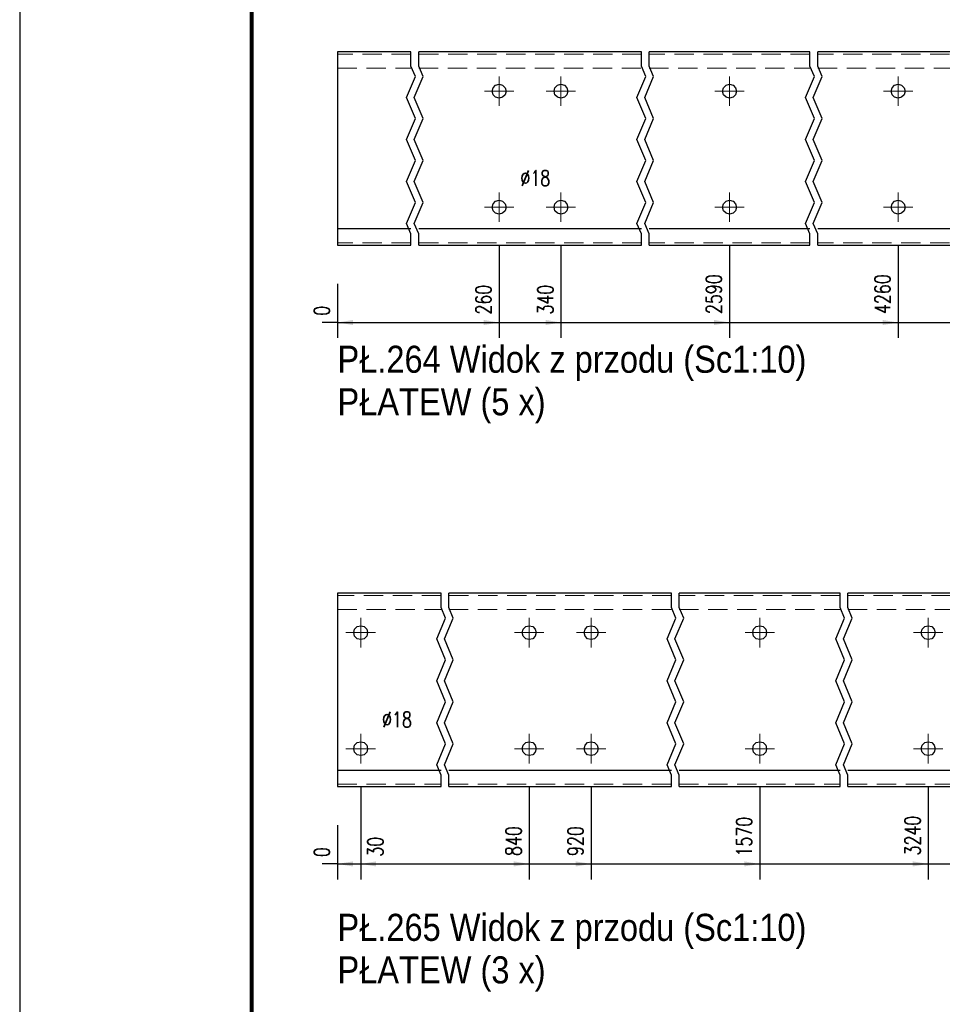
# Model space of a CAD drawing. Header units: millimetres. Extents: x -134 to 978, y 9358 to 10027.
# Tile 19 of 44: x -128 to -8, y 9798 to 9926. Entities that reach past the tile are written whole.
import ezdxf

# ---------------------------------------------------------------- set-up
doc = ezdxf.new("R2010")
doc.units = ezdxf.units.MM
doc.header["$LTSCALE"] = 10
doc.linetypes.add('HIDDEN', pattern=[0.375, 0.25, -0.125])
doc.linetypes.add('MITTE', pattern=[2, 1.25, -0.25, 0.25, -0.25])
doc.layers.get('Defpoints').update_dxf_attribs({"color": 1})
doc.layers.add('_FORMATKA', color=8, linetype='Continuous', plot=False)
for name, color, linetype, lineweight in [('_RAMKA', 7, 'Continuous', 35), ('PS_Bolt', 4, 'Continuous', 13), ('PS_DIM', 4, 'Continuous', 13), ('PS_Hidden', 2, 'HIDDEN', 9), ('PS_Mid', 5, 'MITTE', 15), ('PS_Shape', 161, 'Continuous', 30), ('PS_SOLID', 7, 'Continuous', 30), ('PS_TEXT', 3, 'Continuous', 18)]:
    doc.layers.add(name, color=color, linetype=linetype, lineweight=lineweight)
doc.styles.add('gil', font='txt', dxfattribs={"width": 0.9})
doc.styles.add('simplex', font='simplex.shx', dxfattribs={"width": 0.75})
doc.dimstyles.new('1_10_GŁ_DS1-LS10', dxfattribs={"dimtxt": 2, "dimasz": 2, "dimexe": 2, "dimexo": 5, "dimgap": 1, "dimtad": 1, "dimjust": 4, "dimdec": 0, "dimlfac": 10, "dimtxsty": 'simplex', "dimblk1": 'NONE', "dimsah": 1, "dimcen": 2, "dimclrd": 256, "dimclre": 256, "dimclrt": 3, "dimadec": 1, "dimazin": 0, "dimtfac": 1, "dimtdec": 0, "dimtmove": 2, "dimatfit": 3, "dimfxl": 1, "dimarcsym": 0})

# ---------------------------------------------------------------- blocks, each defined once
blk = doc.blocks.new('*D16')
at = {"layer": 'Defpoints', "color": 0, "transparency": 16777216}
for p in [(-86.6, 9896.44), (-86.6, 9896.44), (-86.6, 9886.44)]:
    blk.add_point(p, dxfattribs=at)
at = {"layer": 'PS_DIM', "lineweight": -2, "transparency": 16777216}
for p, q in [((-86.6, 9891.44), (-86.6, 9884.44)), ((-86.6, 9891.44), (-86.6, 9884.44)), ((-86.6, 9886.44), (-88.6, 9886.44)), ((-86.6, 9886.44), (-86.6, 9886.44)), ((-84.6, 9886.44), (-82.6, 9886.44))]:
    blk.add_line(p, q, dxfattribs=at)
at = {"layer": 'PS_DIM', "transparency": 16777216}
blk.add_solid([(-84.6, 9886.77), (-84.6, 9886.11), (-86.6, 9886.44)], dxfattribs=at)
at = {"layer": 'PS_DIM', "color": 3, "transparency": 16777216, "insert": (-88.62, 9887.96), "char_height": 2, "attachment_point": 5, "rotation": 90, "style": 'simplex'}
blk.add_mtext('0', dxfattribs=at)
blk = doc.blocks.new('_None')
blk = doc.blocks.new('*D17')
at = {"layer": 'Defpoints', "color": 0, "transparency": 16777216}
for p in [(-65.7, 9901.34), (-86.6, 9896.44), (-65.7, 9886.44)]:
    blk.add_point(p, dxfattribs=at)
at = {"layer": 'PS_DIM', "lineweight": -2, "transparency": 16777216}
for p, q in [((-65.7, 9896.34), (-65.7, 9884.44)), ((-86.6, 9891.44), (-86.6, 9884.44)), ((-86.6, 9886.44), (-67.7, 9886.44))]:
    blk.add_line(p, q, dxfattribs=at)
at = {"layer": 'PS_DIM', "transparency": 16777216}
blk.add_solid([(-67.7, 9886.77), (-67.7, 9886.11), (-65.7, 9886.44)], dxfattribs=at)
at = {"layer": 'PS_DIM', "color": 3, "transparency": 16777216, "insert": (-67.72, 9889.39), "char_height": 2, "attachment_point": 5, "rotation": 90, "style": 'simplex'}
blk.add_mtext('260', dxfattribs=at)
blk = doc.blocks.new('*D18')
at = {"layer": 'Defpoints', "color": 0, "transparency": 16777216}
for p in [(-57.7, 9901.34), (-86.6, 9896.44), (-57.7, 9886.44)]:
    blk.add_point(p, dxfattribs=at)
at = {"layer": 'PS_DIM', "lineweight": -2, "transparency": 16777216}
for p, q in [((-57.7, 9896.34), (-57.7, 9884.44)), ((-86.6, 9891.44), (-86.6, 9884.44)), ((-86.6, 9886.44), (-59.7, 9886.44))]:
    blk.add_line(p, q, dxfattribs=at)
at = {"layer": 'PS_DIM', "transparency": 16777216}
blk.add_solid([(-59.7, 9886.77), (-59.7, 9886.11), (-57.7, 9886.44)], dxfattribs=at)
at = {"layer": 'PS_DIM', "color": 3, "transparency": 16777216, "insert": (-59.72, 9889.39), "char_height": 2, "attachment_point": 5, "rotation": 90, "style": 'simplex'}
blk.add_mtext('340', dxfattribs=at)
blk = doc.blocks.new('*D19')
at = {"layer": 'Defpoints', "color": 0, "transparency": 16777216}
for p in [(-35.9, 9901.34), (-86.6, 9896.44), (-35.9, 9886.44)]:
    blk.add_point(p, dxfattribs=at)
at = {"layer": 'PS_DIM', "lineweight": -2, "transparency": 16777216}
for p, q in [((-35.9, 9896.34), (-35.9, 9884.44)), ((-86.6, 9891.44), (-86.6, 9884.44)), ((-86.6, 9886.44), (-37.9, 9886.44))]:
    blk.add_line(p, q, dxfattribs=at)
at = {"layer": 'PS_DIM', "transparency": 16777216}
blk.add_solid([(-37.9, 9886.77), (-37.9, 9886.11), (-35.9, 9886.44)], dxfattribs=at)
at = {"layer": 'PS_DIM', "color": 3, "transparency": 16777216, "insert": (-37.92, 9890.1), "char_height": 2, "attachment_point": 5, "rotation": 90, "style": 'simplex'}
blk.add_mtext('2590', dxfattribs=at)
blk = doc.blocks.new('*D20')
at = {"layer": 'Defpoints', "color": 0, "transparency": 16777216}
for p in [(-14.1, 9901.34), (-86.6, 9896.44), (-14.1, 9886.44)]:
    blk.add_point(p, dxfattribs=at)
at = {"layer": 'PS_DIM', "lineweight": -2, "transparency": 16777216}
for p, q in [((-14.1, 9896.34), (-14.1, 9884.44)), ((-86.6, 9891.44), (-86.6, 9884.44)), ((-86.6, 9886.44), (-16.1, 9886.44))]:
    blk.add_line(p, q, dxfattribs=at)
at = {"layer": 'PS_DIM', "transparency": 16777216}
blk.add_solid([(-16.1, 9886.77), (-16.1, 9886.11), (-14.1, 9886.44)], dxfattribs=at)
at = {"layer": 'PS_DIM', "color": 3, "transparency": 16777216, "insert": (-16.12, 9890.1), "char_height": 2, "attachment_point": 5, "rotation": 90, "style": 'simplex'}
blk.add_mtext('4260', dxfattribs=at)
blk = doc.blocks.new('*D21')
at = {"layer": 'Defpoints', "color": 0, "transparency": 16777216}
for p in [(7.7, 9901.34), (-86.6, 9896.44), (7.7, 9886.44)]:
    blk.add_point(p, dxfattribs=at)
at = {"layer": 'PS_DIM', "lineweight": -2, "transparency": 16777216}
for p, q in [((7.7, 9896.34), (7.7, 9884.44)), ((-86.6, 9891.44), (-86.6, 9884.44)), ((-86.6, 9886.44), (5.7, 9886.44))]:
    blk.add_line(p, q, dxfattribs=at)
at = {"layer": 'PS_DIM', "transparency": 16777216}
blk.add_solid([(5.7, 9886.77), (5.7, 9886.11), (7.7, 9886.44)], dxfattribs=at)
at = {"layer": 'PS_DIM', "color": 3, "transparency": 16777216, "insert": (5.68, 9889.96), "char_height": 2, "attachment_point": 5, "rotation": 90, "style": 'simplex'}
blk.add_mtext('4910', dxfattribs=at)
blk = doc.blocks.new('*D22')
at = {"layer": 'Defpoints', "color": 0, "transparency": 16777216}
for p in [(15.7, 9901.34), (-86.6, 9896.44), (15.7, 9886.44)]:
    blk.add_point(p, dxfattribs=at)
at = {"layer": 'PS_DIM', "lineweight": -2, "transparency": 16777216}
for p, q in [((15.7, 9896.34), (15.7, 9884.44)), ((-86.6, 9891.44), (-86.6, 9884.44)), ((-86.6, 9886.44), (13.7, 9886.44))]:
    blk.add_line(p, q, dxfattribs=at)
at = {"layer": 'PS_DIM', "transparency": 16777216}
blk.add_solid([(13.7, 9886.77), (13.7, 9886.11), (15.7, 9886.44)], dxfattribs=at)
at = {"layer": 'PS_DIM', "color": 3, "transparency": 16777216, "insert": (13.68, 9890.1), "char_height": 2, "attachment_point": 5, "rotation": 90, "style": 'simplex'}
blk.add_mtext('4990', dxfattribs=at)
blk = doc.blocks.new('*D23')
at = {"layer": 'Defpoints', "color": 0, "transparency": 16777216}
for p in [(37.5, 9901.34), (-86.6, 9896.44), (37.5, 9886.44)]:
    blk.add_point(p, dxfattribs=at)
at = {"layer": 'PS_DIM', "lineweight": -2, "transparency": 16777216}
for p, q in [((37.5, 9896.34), (37.5, 9884.44)), ((-86.6, 9891.44), (-86.6, 9884.44)), ((-86.6, 9886.44), (35.5, 9886.44))]:
    blk.add_line(p, q, dxfattribs=at)
at = {"layer": 'PS_DIM', "transparency": 16777216}
blk.add_solid([(35.5, 9886.77), (35.5, 9886.11), (37.5, 9886.44)], dxfattribs=at)
at = {"layer": 'PS_DIM', "color": 3, "transparency": 16777216, "insert": (35.48, 9890.1), "char_height": 2, "attachment_point": 5, "rotation": 90, "style": 'simplex'}
blk.add_mtext('5800', dxfattribs=at)
blk = doc.blocks.new('*D24')
at = {"layer": 'Defpoints', "color": 0, "transparency": 16777216}
for p in [(-86.6, 9896.44), (40.5, 9896.44), (40.5, 9886.44)]:
    blk.add_point(p, dxfattribs=at)
at = {"layer": 'PS_DIM', "lineweight": -2, "transparency": 16777216}
for p, q in [((-86.6, 9891.44), (-86.6, 9884.44)), ((40.5, 9891.44), (40.5, 9884.44)), ((-86.6, 9886.44), (-88.6, 9886.44)), ((-86.6, 9886.44), (40.5, 9886.44)), ((42.5, 9886.44), (44.5, 9886.44))]:
    blk.add_line(p, q, dxfattribs=at)
at = {"layer": 'PS_DIM', "transparency": 16777216}
blk.add_solid([(42.5, 9886.77), (42.5, 9886.11), (40.5, 9886.44)], dxfattribs=at)
at = {"layer": 'PS_DIM', "color": 3, "transparency": 16777216, "insert": (39.12, 9890.06), "char_height": 2, "attachment_point": 5, "rotation": 90, "style": 'simplex'}
blk.add_mtext('5830', dxfattribs=at)
blk = doc.blocks.new('*D31')
at = {"layer": 'Defpoints', "color": 0, "transparency": 16777216}
for p in [(-86.6, 9826.44), (-86.6, 9826.44), (-86.6, 9816.44)]:
    blk.add_point(p, dxfattribs=at)
at = {"layer": 'PS_DIM', "lineweight": -2, "transparency": 16777216}
for p, q in [((-86.6, 9821.44), (-86.6, 9814.44)), ((-86.6, 9821.44), (-86.6, 9814.44)), ((-86.6, 9816.44), (-88.6, 9816.44)), ((-86.6, 9816.44), (-86.6, 9816.44)), ((-84.6, 9816.44), (-82.6, 9816.44))]:
    blk.add_line(p, q, dxfattribs=at)
at = {"layer": 'PS_DIM', "transparency": 16777216}
blk.add_solid([(-84.6, 9816.77), (-84.6, 9816.11), (-86.6, 9816.44)], dxfattribs=at)
at = {"layer": 'PS_DIM', "color": 3, "transparency": 16777216, "insert": (-88.62, 9817.96), "char_height": 2, "attachment_point": 5, "rotation": 90, "style": 'simplex'}
blk.add_mtext('0', dxfattribs=at)
blk = doc.blocks.new('*D32')
at = {"layer": 'Defpoints', "color": 0, "transparency": 16777216}
for p in [(-83.6, 9831.34), (-86.6, 9826.44), (-83.6, 9816.44)]:
    blk.add_point(p, dxfattribs=at)
at = {"layer": 'PS_DIM', "lineweight": -2, "transparency": 16777216}
for p, q in [((-83.6, 9826.34), (-83.6, 9814.44)), ((-86.6, 9821.44), (-86.6, 9814.44)), ((-86.6, 9816.44), (-88.6, 9816.44)), ((-86.6, 9816.44), (-83.6, 9816.44)), ((-81.6, 9816.44), (-79.6, 9816.44))]:
    blk.add_line(p, q, dxfattribs=at)
at = {"layer": 'PS_DIM', "transparency": 16777216}
blk.add_solid([(-81.6, 9816.77), (-81.6, 9816.11), (-83.6, 9816.44)], dxfattribs=at)
at = {"layer": 'PS_DIM', "color": 3, "transparency": 16777216, "insert": (-81.7, 9818.66), "char_height": 2, "attachment_point": 5, "rotation": 90, "style": 'simplex'}
blk.add_mtext('30', dxfattribs=at)
blk = doc.blocks.new('*D33')
at = {"layer": 'Defpoints', "color": 0, "transparency": 16777216}
for p in [(-61.8, 9831.34), (-86.6, 9826.44), (-61.8, 9816.44)]:
    blk.add_point(p, dxfattribs=at)
at = {"layer": 'PS_DIM', "lineweight": -2, "transparency": 16777216}
for p, q in [((-61.8, 9826.34), (-61.8, 9814.44)), ((-86.6, 9821.44), (-86.6, 9814.44)), ((-86.6, 9816.44), (-63.8, 9816.44))]:
    blk.add_line(p, q, dxfattribs=at)
at = {"layer": 'PS_DIM', "transparency": 16777216}
blk.add_solid([(-63.8, 9816.77), (-63.8, 9816.11), (-61.8, 9816.44)], dxfattribs=at)
at = {"layer": 'PS_DIM', "color": 3, "transparency": 16777216, "insert": (-63.82, 9819.39), "char_height": 2, "attachment_point": 5, "rotation": 90, "style": 'simplex'}
blk.add_mtext('840', dxfattribs=at)
blk = doc.blocks.new('*D34')
at = {"layer": 'Defpoints', "color": 0, "transparency": 16777216}
for p in [(-53.8, 9831.34), (-86.6, 9826.44), (-53.8, 9816.44)]:
    blk.add_point(p, dxfattribs=at)
at = {"layer": 'PS_DIM', "lineweight": -2, "transparency": 16777216}
for p, q in [((-53.8, 9826.34), (-53.8, 9814.44)), ((-86.6, 9821.44), (-86.6, 9814.44)), ((-86.6, 9816.44), (-55.8, 9816.44))]:
    blk.add_line(p, q, dxfattribs=at)
at = {"layer": 'PS_DIM', "transparency": 16777216}
blk.add_solid([(-55.8, 9816.77), (-55.8, 9816.11), (-53.8, 9816.44)], dxfattribs=at)
at = {"layer": 'PS_DIM', "color": 3, "transparency": 16777216, "insert": (-55.82, 9819.39), "char_height": 2, "attachment_point": 5, "rotation": 90, "style": 'simplex'}
blk.add_mtext('920', dxfattribs=at)
blk = doc.blocks.new('*D35')
at = {"layer": 'Defpoints', "color": 0, "transparency": 16777216}
for p in [(-32, 9831.34), (-86.6, 9826.44), (-32, 9816.44)]:
    blk.add_point(p, dxfattribs=at)
at = {"layer": 'PS_DIM', "lineweight": -2, "transparency": 16777216}
for p, q in [((-32, 9826.34), (-32, 9814.44)), ((-86.6, 9821.44), (-86.6, 9814.44)), ((-86.6, 9816.44), (-34, 9816.44))]:
    blk.add_line(p, q, dxfattribs=at)
at = {"layer": 'PS_DIM', "transparency": 16777216}
blk.add_solid([(-34, 9816.77), (-34, 9816.11), (-32, 9816.44)], dxfattribs=at)
at = {"layer": 'PS_DIM', "color": 3, "transparency": 16777216, "insert": (-34.02, 9819.96), "char_height": 2, "attachment_point": 5, "rotation": 90, "style": 'simplex'}
blk.add_mtext('1570', dxfattribs=at)
blk = doc.blocks.new('*D36')
at = {"layer": 'Defpoints', "color": 0, "transparency": 16777216}
for p in [(-10.2, 9831.34), (-86.6, 9826.44), (-10.2, 9816.44)]:
    blk.add_point(p, dxfattribs=at)
at = {"layer": 'PS_DIM', "lineweight": -2, "transparency": 16777216}
for p, q in [((-10.2, 9826.34), (-10.2, 9814.44)), ((-86.6, 9821.44), (-86.6, 9814.44)), ((-86.6, 9816.44), (-12.2, 9816.44))]:
    blk.add_line(p, q, dxfattribs=at)
at = {"layer": 'PS_DIM', "transparency": 16777216}
blk.add_solid([(-12.2, 9816.77), (-12.2, 9816.11), (-10.2, 9816.44)], dxfattribs=at)
at = {"layer": 'PS_DIM', "color": 3, "transparency": 16777216, "insert": (-12.22, 9820.1), "char_height": 2, "attachment_point": 5, "rotation": 90, "style": 'simplex'}
blk.add_mtext('3240', dxfattribs=at)
blk = doc.blocks.new('*D37')
at = {"layer": 'Defpoints', "color": 0, "transparency": 16777216}
for p in [(11.6, 9831.34), (-86.6, 9826.44), (11.6, 9816.44)]:
    blk.add_point(p, dxfattribs=at)
at = {"layer": 'PS_DIM', "lineweight": -2, "transparency": 16777216}
for p, q in [((11.6, 9826.34), (11.6, 9814.44)), ((-86.6, 9821.44), (-86.6, 9814.44)), ((-86.6, 9816.44), (9.6, 9816.44))]:
    blk.add_line(p, q, dxfattribs=at)
at = {"layer": 'PS_DIM', "transparency": 16777216}
blk.add_solid([(9.6, 9816.77), (9.6, 9816.11), (11.6, 9816.44)], dxfattribs=at)
at = {"layer": 'PS_DIM', "color": 3, "transparency": 16777216, "insert": (9.58, 9820.1), "char_height": 2, "attachment_point": 5, "rotation": 90, "style": 'simplex'}
blk.add_mtext('5490', dxfattribs=at)
blk = doc.blocks.new('*D38')
at = {"layer": 'Defpoints', "color": 0, "transparency": 16777216}
for p in [(19.6, 9831.34), (-86.6, 9826.44), (19.6, 9816.44)]:
    blk.add_point(p, dxfattribs=at)
at = {"layer": 'PS_DIM', "lineweight": -2, "transparency": 16777216}
for p, q in [((19.6, 9826.34), (19.6, 9814.44)), ((-86.6, 9821.44), (-86.6, 9814.44)), ((-86.6, 9816.44), (17.6, 9816.44))]:
    blk.add_line(p, q, dxfattribs=at)
at = {"layer": 'PS_DIM', "transparency": 16777216}
blk.add_solid([(17.6, 9816.77), (17.6, 9816.11), (19.6, 9816.44)], dxfattribs=at)
at = {"layer": 'PS_DIM', "color": 3, "transparency": 16777216, "insert": (17.58, 9820.1), "char_height": 2, "attachment_point": 5, "rotation": 90, "style": 'simplex'}
blk.add_mtext('5570', dxfattribs=at)
blk = doc.blocks.new('*D39')
at = {"layer": 'Defpoints', "color": 0, "transparency": 16777216}
for p in [(-86.6, 9826.44), (40.5, 9826.44), (40.5, 9816.44)]:
    blk.add_point(p, dxfattribs=at)
at = {"layer": 'PS_DIM', "lineweight": -2, "transparency": 16777216}
for p, q in [((-86.6, 9821.44), (-86.6, 9814.44)), ((40.5, 9821.44), (40.5, 9814.44)), ((-86.6, 9816.44), (38.5, 9816.44))]:
    blk.add_line(p, q, dxfattribs=at)
at = {"layer": 'PS_DIM', "transparency": 16777216}
blk.add_solid([(38.5, 9816.77), (38.5, 9816.11), (40.5, 9816.44)], dxfattribs=at)
at = {"layer": 'PS_DIM', "color": 3, "transparency": 16777216, "insert": (38.48, 9820.1), "char_height": 2, "attachment_point": 5, "rotation": 90, "style": 'simplex'}
blk.add_mtext('5830', dxfattribs=at)
blk = doc.blocks.new('*U506')
at = {"layer": '_FORMATKA', "lineweight": -3}
blk.add_lwpolyline([(-1100, 0), (0, 0), (0, 594), (-1100, 594)], close=True, dxfattribs=at)
at = {"layer": '_RAMKA', "lineweight": -3, "const_width": 0.5}
blk.add_lwpolyline([(-1070, 10), (-10, 10), (-10, 584), (-1070, 584)], close=True, dxfattribs=at)
blk = doc.blocks.new('*X516')
at = {"color": 3, "linetype": 'Continuous'}
blk.add_line((-65.7, 9901.24), (-65.7, 9901.24), dxfattribs=at)
blk.add_line((-65.7, 9901.24), (-65.7, 9901.24), dxfattribs=at)
blk.add_line((-65.7, 9901.24), (-65.7, 9901.24), dxfattribs=at)
blk.add_line((-65.7, 9901.24), (-65.7, 9901.24), dxfattribs=at)
blk.add_line((-65.7, 9901.24), (-65.7, 9901.24), dxfattribs=at)
blk = doc.blocks.new('*X519')
at = {"color": 3, "linetype": 'Continuous'}
blk.add_line((-57.7, 9901.24), (-57.7, 9901.24), dxfattribs=at)
blk.add_line((-57.7, 9901.24), (-57.7, 9901.24), dxfattribs=at)
blk.add_line((-57.7, 9901.24), (-57.7, 9901.24), dxfattribs=at)
blk.add_line((-57.7, 9901.24), (-57.7, 9901.24), dxfattribs=at)
blk.add_line((-57.7, 9901.24), (-57.7, 9901.24), dxfattribs=at)
blk = doc.blocks.new('*X521')
at = {"color": 3, "linetype": 'Continuous'}
blk.add_line((-65.7, 9916.24), (-65.7, 9916.24), dxfattribs=at)
blk.add_line((-65.7, 9916.24), (-65.7, 9916.24), dxfattribs=at)
blk.add_line((-65.7, 9916.24), (-65.7, 9916.24), dxfattribs=at)
blk.add_line((-65.7, 9916.24), (-65.7, 9916.24), dxfattribs=at)
blk.add_line((-65.7, 9916.24), (-65.7, 9916.24), dxfattribs=at)
blk = doc.blocks.new('*X522')
at = {"color": 1}
for p, q in [((-77.1, 9919.58), (-77.1, 9921.44)), ((-76.1, 9919.58), (-76.1, 9921.44)), ((-47.3, 9919.58), (-47.3, 9921.44)), ((-46.3, 9919.58), (-46.3, 9921.44)), ((-25.5, 9919.58), (-25.5, 9921.44)), ((-24.5, 9919.58), (-24.5, 9921.44)), ((-76.53, 9918.23), (-77.1, 9919.58)), ((-75.53, 9918.23), (-76.1, 9919.58)), ((-46.73, 9918.23), (-47.3, 9919.58)), ((-45.73, 9918.23), (-46.3, 9919.58)), ((-24.93, 9918.23), (-25.5, 9919.58)), ((-23.93, 9918.23), (-24.5, 9919.58)), ((-77.67, 9915.52), (-76.53, 9918.23)), ((-76.67, 9915.52), (-75.53, 9918.23)), ((-47.87, 9915.52), (-46.73, 9918.23)), ((-46.87, 9915.52), (-45.73, 9918.23)), ((-26.07, 9915.52), (-24.93, 9918.23)), ((-25.07, 9915.52), (-23.93, 9918.23)), ((-76.53, 9912.81), (-77.67, 9915.52)), ((-75.53, 9912.81), (-76.67, 9915.52)), ((-46.73, 9912.81), (-47.87, 9915.52)), ((-45.73, 9912.81), (-46.87, 9915.52)), ((-24.93, 9912.81), (-26.07, 9915.52)), ((-23.93, 9912.81), (-25.07, 9915.52)), ((-77.67, 9910.1), (-76.53, 9912.81)), ((-76.67, 9910.1), (-75.53, 9912.81)), ((-47.87, 9910.1), (-46.73, 9912.81)), ((-46.87, 9910.1), (-45.73, 9912.81)), ((-26.07, 9910.1), (-24.93, 9912.81)), ((-25.07, 9910.1), (-23.93, 9912.81)), ((-76.53, 9907.39), (-77.67, 9910.1)), ((-75.53, 9907.39), (-76.67, 9910.1)), ((-46.73, 9907.39), (-47.87, 9910.1)), ((-45.73, 9907.39), (-46.87, 9910.1)), ((-24.93, 9907.39), (-26.07, 9910.1)), ((-23.93, 9907.39), (-25.07, 9910.1)), ((-77.67, 9904.68), (-76.53, 9907.39)), ((-76.67, 9904.68), (-75.53, 9907.39)), ((-47.87, 9904.68), (-46.73, 9907.39)), ((-46.87, 9904.68), (-45.73, 9907.39)), ((-26.07, 9904.68), (-24.93, 9907.39)), ((-25.07, 9904.68), (-23.93, 9907.39)), ((-76.53, 9901.97), (-77.67, 9904.68)), ((-75.53, 9901.97), (-76.67, 9904.68)), ((-46.73, 9901.97), (-47.87, 9904.68)), ((-45.73, 9901.97), (-46.87, 9904.68)), ((-24.93, 9901.97), (-26.07, 9904.68)), ((-23.93, 9901.97), (-25.07, 9904.68)), ((-77.67, 9899.26), (-76.53, 9901.97)), ((-76.67, 9899.26), (-75.53, 9901.97)), ((-47.87, 9899.26), (-46.73, 9901.97)), ((-46.87, 9899.26), (-45.73, 9901.97)), ((-26.07, 9899.26), (-24.93, 9901.97)), ((-25.07, 9899.26), (-23.93, 9901.97)), ((-77.1, 9897.91), (-77.67, 9899.26)), ((-76.1, 9897.91), (-76.67, 9899.26)), ((-47.3, 9897.91), (-47.87, 9899.26)), ((-46.3, 9897.91), (-46.87, 9899.26)), ((-25.5, 9897.91), (-26.07, 9899.26)), ((-24.5, 9897.91), (-25.07, 9899.26)), ((-77.1, 9896.44), (-77.1, 9897.91)), ((-76.1, 9896.44), (-76.1, 9897.91)), ((-47.3, 9896.44), (-47.3, 9897.91)), ((-46.3, 9896.44), (-46.3, 9897.91)), ((-25.5, 9896.44), (-25.5, 9897.91)), ((-24.5, 9896.44), (-24.5, 9897.91))]:
    blk.add_line(p, q, dxfattribs=at)
at = {"layer": 'PS_Hidden', "color": 2, "linetype": 'HIDDEN'}
for p, q in [((-77.1, 9921.14), (-86.6, 9921.14)), ((-47.3, 9921.14), (-76.1, 9921.14)), ((-25.5, 9921.14), (-46.3, 9921.14)), ((-3.7, 9921.14), (-24.5, 9921.14)), ((-86.6, 9919.34), (-77.1, 9919.34)), ((-76.1, 9919.34), (-47.3, 9919.34)), ((-46.3, 9919.34), (-25.5, 9919.34)), ((-24.5, 9919.34), (-3.7, 9919.34)), ((-77.1, 9896.74), (-86.6, 9896.74)), ((-47.3, 9896.74), (-76.1, 9896.74)), ((-25.5, 9896.74), (-46.3, 9896.74)), ((-3.7, 9896.74), (-24.5, 9896.74))]:
    blk.add_line(p, q, dxfattribs=at)
at = {"layer": 'PS_Mid', "color": 5, "linetype": 'MITTE'}
for p, q in [((-65.7, 9918.24), (-65.7, 9914.44)), ((-57.7, 9918.24), (-57.7, 9914.44)), ((-35.9, 9918.24), (-35.9, 9914.44)), ((-14.1, 9918.24), (-14.1, 9914.44)), ((-63.8, 9916.34), (-67.6, 9916.34)), ((-55.8, 9916.34), (-59.6, 9916.34)), ((-34, 9916.34), (-37.8, 9916.34)), ((-12.2, 9916.34), (-16, 9916.34)), ((-65.7, 9903.24), (-65.7, 9899.44)), ((-57.7, 9903.24), (-57.7, 9899.44)), ((-35.9, 9903.24), (-35.9, 9899.44)), ((-14.1, 9903.24), (-14.1, 9899.44)), ((-63.8, 9901.34), (-67.6, 9901.34)), ((-55.8, 9901.34), (-59.6, 9901.34)), ((-34, 9901.34), (-37.8, 9901.34)), ((-12.2, 9901.34), (-16, 9901.34))]:
    blk.add_line(p, q, dxfattribs=at)
at = {"layer": 'PS_SOLID', "color": 7, "linetype": 'Continuous'}
for p, q in [((-77.1, 9921.44), (-86.6, 9921.44)), ((-86.6, 9921.44), (-86.6, 9898.54)), ((-65.7, 9921.44), (-76.1, 9921.44)), ((-57.7, 9921.44), (-65.7, 9921.44)), ((-47.3, 9921.44), (-57.7, 9921.44)), ((-35.9, 9921.44), (-46.3, 9921.44)), ((-25.5, 9921.44), (-35.9, 9921.44)), ((-14.1, 9921.44), (-24.5, 9921.44)), ((-3.7, 9921.44), (-14.1, 9921.44)), ((-66.6, 9916.34), (-66.48, 9916.79)), ((-66.48, 9916.79), (-66.15, 9917.12)), ((-66.15, 9917.12), (-65.7, 9917.24)), ((-65.7, 9917.24), (-65.25, 9917.12)), ((-65.25, 9917.12), (-64.92, 9916.79)), ((-64.92, 9916.79), (-64.8, 9916.34)), ((-58.6, 9916.34), (-58.48, 9916.79)), ((-58.48, 9916.79), (-58.15, 9917.12)), ((-58.15, 9917.12), (-57.7, 9917.24)), ((-57.7, 9917.24), (-57.25, 9917.12)), ((-57.25, 9917.12), (-56.92, 9916.79)), ((-56.92, 9916.79), (-56.8, 9916.34)), ((-36.8, 9916.34), (-36.68, 9916.79)), ((-36.68, 9916.79), (-36.35, 9917.12)), ((-36.35, 9917.12), (-35.9, 9917.24)), ((-35.9, 9917.24), (-35.45, 9917.12)), ((-35.45, 9917.12), (-35.12, 9916.79)), ((-35.12, 9916.79), (-35, 9916.34)), ((-15, 9916.34), (-14.88, 9916.79)), ((-14.88, 9916.79), (-14.55, 9917.12)), ((-14.55, 9917.12), (-14.1, 9917.24)), ((-14.1, 9917.24), (-13.65, 9917.12)), ((-13.65, 9917.12), (-13.32, 9916.79)), ((-13.32, 9916.79), (-13.2, 9916.34)), ((-66.48, 9915.89), (-66.6, 9916.34)), ((-66.15, 9915.56), (-66.48, 9915.89)), ((-65.7, 9915.44), (-66.15, 9915.56)), ((-65.25, 9915.56), (-65.7, 9915.44)), ((-64.92, 9915.89), (-65.25, 9915.56)), ((-64.8, 9916.34), (-64.92, 9915.89)), ((-58.48, 9915.89), (-58.6, 9916.34)), ((-58.15, 9915.56), (-58.48, 9915.89)), ((-57.7, 9915.44), (-58.15, 9915.56)), ((-57.25, 9915.56), (-57.7, 9915.44)), ((-56.92, 9915.89), (-57.25, 9915.56)), ((-56.8, 9916.34), (-56.92, 9915.89)), ((-36.68, 9915.89), (-36.8, 9916.34)), ((-36.35, 9915.56), (-36.68, 9915.89)), ((-35.9, 9915.44), (-36.35, 9915.56)), ((-35.45, 9915.56), (-35.9, 9915.44)), ((-35.12, 9915.89), (-35.45, 9915.56)), ((-35, 9916.34), (-35.12, 9915.89)), ((-14.88, 9915.89), (-15, 9916.34)), ((-14.55, 9915.56), (-14.88, 9915.89)), ((-14.1, 9915.44), (-14.55, 9915.56)), ((-13.65, 9915.56), (-14.1, 9915.44)), ((-13.32, 9915.89), (-13.65, 9915.56)), ((-13.2, 9916.34), (-13.32, 9915.89)), ((-66.6, 9901.34), (-66.48, 9901.79)), ((-66.48, 9900.89), (-66.6, 9901.34)), ((-66.48, 9901.79), (-66.15, 9902.12)), ((-66.15, 9902.12), (-65.7, 9902.24)), ((-65.7, 9902.24), (-65.25, 9902.12)), ((-65.25, 9902.12), (-64.92, 9901.79)), ((-64.92, 9901.79), (-64.8, 9901.34)), ((-64.8, 9901.34), (-64.92, 9900.89)), ((-58.6, 9901.34), (-58.48, 9901.79)), ((-58.48, 9900.89), (-58.6, 9901.34)), ((-58.48, 9901.79), (-58.15, 9902.12)), ((-58.15, 9902.12), (-57.7, 9902.24)), ((-57.7, 9902.24), (-57.25, 9902.12)), ((-57.25, 9902.12), (-56.92, 9901.79)), ((-56.92, 9901.79), (-56.8, 9901.34)), ((-56.8, 9901.34), (-56.92, 9900.89)), ((-36.8, 9901.34), (-36.68, 9901.79)), ((-36.68, 9900.89), (-36.8, 9901.34)), ((-36.68, 9901.79), (-36.35, 9902.12)), ((-36.35, 9902.12), (-35.9, 9902.24)), ((-35.9, 9902.24), (-35.45, 9902.12)), ((-35.45, 9902.12), (-35.12, 9901.79)), ((-35.12, 9901.79), (-35, 9901.34)), ((-35, 9901.34), (-35.12, 9900.89)), ((-15, 9901.34), (-14.88, 9901.79)), ((-14.88, 9900.89), (-15, 9901.34)), ((-14.88, 9901.79), (-14.55, 9902.12)), ((-14.55, 9902.12), (-14.1, 9902.24)), ((-14.1, 9902.24), (-13.65, 9902.12)), ((-13.65, 9902.12), (-13.32, 9901.79)), ((-13.32, 9901.79), (-13.2, 9901.34)), ((-13.2, 9901.34), (-13.32, 9900.89)), ((-66.15, 9900.56), (-66.48, 9900.89)), ((-65.7, 9900.44), (-66.15, 9900.56)), ((-65.25, 9900.56), (-65.7, 9900.44)), ((-64.92, 9900.89), (-65.25, 9900.56)), ((-58.15, 9900.56), (-58.48, 9900.89)), ((-57.7, 9900.44), (-58.15, 9900.56)), ((-57.25, 9900.56), (-57.7, 9900.44)), ((-56.92, 9900.89), (-57.25, 9900.56)), ((-36.35, 9900.56), (-36.68, 9900.89)), ((-35.9, 9900.44), (-36.35, 9900.56)), ((-35.45, 9900.56), (-35.9, 9900.44)), ((-35.12, 9900.89), (-35.45, 9900.56)), ((-14.55, 9900.56), (-14.88, 9900.89)), ((-14.1, 9900.44), (-14.55, 9900.56)), ((-13.65, 9900.56), (-14.1, 9900.44)), ((-13.32, 9900.89), (-13.65, 9900.56)), ((-77.1, 9898.54), (-86.6, 9898.54)), ((-86.6, 9898.54), (-86.6, 9896.44)), ((-47.3, 9898.54), (-76.1, 9898.54)), ((-25.5, 9898.54), (-46.3, 9898.54)), ((-3.7, 9898.54), (-24.5, 9898.54)), ((-86.6, 9896.44), (-77.1, 9896.44)), ((-76.1, 9896.44), (-47.3, 9896.44)), ((-46.3, 9896.44), (-25.5, 9896.44)), ((-24.5, 9896.44), (-3.7, 9896.44))]:
    blk.add_line(p, q, dxfattribs=at)
blk = doc.blocks.new('*X524')
at = {"color": 3, "linetype": 'Continuous'}
blk.add_line((-57.7, 9916.24), (-57.7, 9916.24), dxfattribs=at)
blk.add_line((-57.7, 9916.24), (-57.7, 9916.24), dxfattribs=at)
blk.add_line((-57.7, 9916.24), (-57.7, 9916.24), dxfattribs=at)
blk.add_line((-57.7, 9916.24), (-57.7, 9916.24), dxfattribs=at)
blk.add_line((-57.7, 9916.24), (-57.7, 9916.24), dxfattribs=at)
blk = doc.blocks.new('*X525')
at = {"color": 3, "style": 'gil', "width": 0.9}
for s, p in [('PŁ.264 Widok z przodu (Sc1:10)', (-86.6, 9879.94)), ('PŁATEW (5 x)', (-86.6, 9874.44))]:
    blk.add_text(s, height=3.5, dxfattribs=at).set_placement(p)
blk = doc.blocks.new('*X537')
at = {"color": 3, "linetype": 'Continuous'}
blk.add_line((-61.8, 9846.24), (-61.8, 9846.24), dxfattribs=at)
blk.add_line((-61.8, 9846.24), (-61.8, 9846.24), dxfattribs=at)
blk.add_line((-61.8, 9846.24), (-61.8, 9846.24), dxfattribs=at)
blk.add_line((-61.8, 9846.24), (-61.8, 9846.24), dxfattribs=at)
blk.add_line((-61.8, 9846.24), (-61.8, 9846.24), dxfattribs=at)
blk = doc.blocks.new('*X538')
at = {"color": 3, "linetype": 'Continuous'}
blk.add_line((-53.8, 9846.24), (-53.8, 9846.24), dxfattribs=at)
blk.add_line((-53.8, 9846.24), (-53.8, 9846.24), dxfattribs=at)
blk.add_line((-53.8, 9846.24), (-53.8, 9846.24), dxfattribs=at)
blk.add_line((-53.8, 9846.24), (-53.8, 9846.24), dxfattribs=at)
blk.add_line((-53.8, 9846.24), (-53.8, 9846.24), dxfattribs=at)
blk = doc.blocks.new('*X540')
at = {"color": 3, "linetype": 'Continuous'}
blk.add_line((-53.8, 9831.24), (-53.8, 9831.24), dxfattribs=at)
blk.add_line((-53.8, 9831.24), (-53.8, 9831.24), dxfattribs=at)
blk.add_line((-53.8, 9831.24), (-53.8, 9831.24), dxfattribs=at)
blk.add_line((-53.8, 9831.24), (-53.8, 9831.24), dxfattribs=at)
blk.add_line((-53.8, 9831.24), (-53.8, 9831.24), dxfattribs=at)
blk = doc.blocks.new('*X542')
at = {"color": 1}
for p, q in [((-73.2, 9849.58), (-73.2, 9851.44)), ((-72.2, 9849.58), (-72.2, 9851.44)), ((-43.4, 9849.58), (-43.4, 9851.44)), ((-42.4, 9849.58), (-42.4, 9851.44)), ((-21.6, 9849.58), (-21.6, 9851.44)), ((-20.6, 9849.58), (-20.6, 9851.44)), ((-72.63, 9848.23), (-73.2, 9849.58)), ((-71.63, 9848.23), (-72.2, 9849.58)), ((-42.83, 9848.23), (-43.4, 9849.58)), ((-41.83, 9848.23), (-42.4, 9849.58)), ((-21.03, 9848.23), (-21.6, 9849.58)), ((-20.03, 9848.23), (-20.6, 9849.58)), ((-73.77, 9845.52), (-72.63, 9848.23)), ((-72.77, 9845.52), (-71.63, 9848.23)), ((-43.97, 9845.52), (-42.83, 9848.23)), ((-42.97, 9845.52), (-41.83, 9848.23)), ((-22.17, 9845.52), (-21.03, 9848.23)), ((-21.17, 9845.52), (-20.03, 9848.23)), ((-72.63, 9842.81), (-73.77, 9845.52)), ((-71.63, 9842.81), (-72.77, 9845.52)), ((-42.83, 9842.81), (-43.97, 9845.52)), ((-41.83, 9842.81), (-42.97, 9845.52)), ((-21.03, 9842.81), (-22.17, 9845.52)), ((-20.03, 9842.81), (-21.17, 9845.52)), ((-73.77, 9840.1), (-72.63, 9842.81)), ((-72.77, 9840.1), (-71.63, 9842.81)), ((-43.97, 9840.1), (-42.83, 9842.81)), ((-42.97, 9840.1), (-41.83, 9842.81)), ((-22.17, 9840.1), (-21.03, 9842.81)), ((-21.17, 9840.1), (-20.03, 9842.81)), ((-72.63, 9837.39), (-73.77, 9840.1)), ((-71.63, 9837.39), (-72.77, 9840.1)), ((-42.83, 9837.39), (-43.97, 9840.1)), ((-41.83, 9837.39), (-42.97, 9840.1)), ((-21.03, 9837.39), (-22.17, 9840.1)), ((-20.03, 9837.39), (-21.17, 9840.1)), ((-73.77, 9834.68), (-72.63, 9837.39)), ((-72.77, 9834.68), (-71.63, 9837.39)), ((-43.97, 9834.68), (-42.83, 9837.39)), ((-42.97, 9834.68), (-41.83, 9837.39)), ((-22.17, 9834.68), (-21.03, 9837.39)), ((-21.17, 9834.68), (-20.03, 9837.39)), ((-72.63, 9831.97), (-73.77, 9834.68)), ((-71.63, 9831.97), (-72.77, 9834.68)), ((-42.83, 9831.97), (-43.97, 9834.68)), ((-41.83, 9831.97), (-42.97, 9834.68)), ((-21.03, 9831.97), (-22.17, 9834.68)), ((-20.03, 9831.97), (-21.17, 9834.68)), ((-73.77, 9829.26), (-72.63, 9831.97)), ((-72.77, 9829.26), (-71.63, 9831.97)), ((-43.97, 9829.26), (-42.83, 9831.97)), ((-42.97, 9829.26), (-41.83, 9831.97)), ((-22.17, 9829.26), (-21.03, 9831.97)), ((-21.17, 9829.26), (-20.03, 9831.97)), ((-73.2, 9827.91), (-73.77, 9829.26)), ((-72.2, 9827.91), (-72.77, 9829.26)), ((-43.4, 9827.91), (-43.97, 9829.26)), ((-42.4, 9827.91), (-42.97, 9829.26)), ((-21.6, 9827.91), (-22.17, 9829.26)), ((-20.6, 9827.91), (-21.17, 9829.26)), ((-73.2, 9826.44), (-73.2, 9827.91)), ((-72.2, 9826.44), (-72.2, 9827.91)), ((-43.4, 9826.44), (-43.4, 9827.91)), ((-42.4, 9826.44), (-42.4, 9827.91)), ((-21.6, 9826.44), (-21.6, 9827.91)), ((-20.6, 9826.44), (-20.6, 9827.91))]:
    blk.add_line(p, q, dxfattribs=at)
at = {"layer": 'PS_Hidden', "color": 2, "linetype": 'HIDDEN'}
for p, q in [((-73.2, 9851.14), (-86.6, 9851.14)), ((-43.4, 9851.14), (-72.2, 9851.14)), ((-21.6, 9851.14), (-42.4, 9851.14)), ((0.2, 9851.14), (-20.6, 9851.14)), ((-86.6, 9849.34), (-73.2, 9849.34)), ((-72.2, 9849.34), (-43.4, 9849.34)), ((-42.4, 9849.34), (-21.6, 9849.34)), ((-20.6, 9849.34), (0.2, 9849.34)), ((-86.6, 9826.74), (-73.2, 9826.74)), ((-72.2, 9826.74), (-43.4, 9826.74)), ((-42.4, 9826.74), (-21.6, 9826.74)), ((-20.6, 9826.74), (0.2, 9826.74))]:
    blk.add_line(p, q, dxfattribs=at)
at = {"layer": 'PS_Mid', "color": 5, "linetype": 'MITTE'}
for p, q in [((-83.6, 9848.24), (-83.6, 9844.44)), ((-61.8, 9848.24), (-61.8, 9844.44)), ((-53.8, 9848.24), (-53.8, 9844.44)), ((-32, 9848.24), (-32, 9844.44)), ((-10.2, 9848.24), (-10.2, 9844.44)), ((-81.7, 9846.34), (-85.5, 9846.34)), ((-59.9, 9846.34), (-63.7, 9846.34)), ((-51.9, 9846.34), (-55.7, 9846.34)), ((-30.1, 9846.34), (-33.9, 9846.34)), ((-8.3, 9846.34), (-12.1, 9846.34)), ((-83.6, 9833.24), (-83.6, 9829.44)), ((-61.8, 9833.24), (-61.8, 9829.44)), ((-53.8, 9833.24), (-53.8, 9829.44)), ((-32, 9833.24), (-32, 9829.44)), ((-10.2, 9833.24), (-10.2, 9829.44)), ((-81.7, 9831.34), (-85.5, 9831.34)), ((-59.9, 9831.34), (-63.7, 9831.34)), ((-51.9, 9831.34), (-55.7, 9831.34)), ((-30.1, 9831.34), (-33.9, 9831.34)), ((-8.3, 9831.34), (-12.1, 9831.34))]:
    blk.add_line(p, q, dxfattribs=at)
at = {"layer": 'PS_SOLID', "color": 7, "linetype": 'Continuous'}
for p, q in [((-83.6, 9851.44), (-86.6, 9851.44)), ((-86.6, 9851.44), (-86.6, 9828.54)), ((-73.2, 9851.44), (-83.6, 9851.44)), ((-61.8, 9851.44), (-72.2, 9851.44)), ((-53.8, 9851.44), (-61.8, 9851.44)), ((-43.4, 9851.44), (-53.8, 9851.44)), ((-32, 9851.44), (-42.4, 9851.44)), ((-21.6, 9851.44), (-32, 9851.44)), ((-10.2, 9851.44), (-20.6, 9851.44)), ((0.2, 9851.44), (-10.2, 9851.44)), ((-84.5, 9846.34), (-84.38, 9846.79)), ((-84.38, 9846.79), (-84.05, 9847.12)), ((-84.05, 9847.12), (-83.6, 9847.24)), ((-83.6, 9847.24), (-83.15, 9847.12)), ((-83.15, 9847.12), (-82.82, 9846.79)), ((-82.82, 9846.79), (-82.7, 9846.34)), ((-62.7, 9846.34), (-62.58, 9846.79)), ((-62.58, 9846.79), (-62.25, 9847.12)), ((-62.25, 9847.12), (-61.8, 9847.24)), ((-61.8, 9847.24), (-61.35, 9847.12)), ((-61.35, 9847.12), (-61.02, 9846.79)), ((-61.02, 9846.79), (-60.9, 9846.34)), ((-54.7, 9846.34), (-54.58, 9846.79)), ((-54.58, 9846.79), (-54.25, 9847.12)), ((-54.25, 9847.12), (-53.8, 9847.24)), ((-53.8, 9847.24), (-53.35, 9847.12)), ((-53.35, 9847.12), (-53.02, 9846.79)), ((-53.02, 9846.79), (-52.9, 9846.34)), ((-32.9, 9846.34), (-32.78, 9846.79)), ((-32.78, 9846.79), (-32.45, 9847.12)), ((-32.45, 9847.12), (-32, 9847.24)), ((-32, 9847.24), (-31.55, 9847.12)), ((-31.55, 9847.12), (-31.22, 9846.79)), ((-31.22, 9846.79), (-31.1, 9846.34)), ((-11.1, 9846.34), (-10.98, 9846.79)), ((-10.98, 9846.79), (-10.65, 9847.12)), ((-10.65, 9847.12), (-10.2, 9847.24)), ((-10.2, 9847.24), (-9.75, 9847.12)), ((-9.75, 9847.12), (-9.42, 9846.79)), ((-9.42, 9846.79), (-9.3, 9846.34)), ((-84.38, 9845.89), (-84.5, 9846.34)), ((-84.05, 9845.56), (-84.38, 9845.89)), ((-83.6, 9845.44), (-84.05, 9845.56)), ((-83.15, 9845.56), (-83.6, 9845.44)), ((-82.82, 9845.89), (-83.15, 9845.56)), ((-82.7, 9846.34), (-82.82, 9845.89)), ((-62.58, 9845.89), (-62.7, 9846.34)), ((-62.25, 9845.56), (-62.58, 9845.89)), ((-61.8, 9845.44), (-62.25, 9845.56)), ((-61.35, 9845.56), (-61.8, 9845.44)), ((-61.02, 9845.89), (-61.35, 9845.56)), ((-60.9, 9846.34), (-61.02, 9845.89)), ((-54.58, 9845.89), (-54.7, 9846.34)), ((-54.25, 9845.56), (-54.58, 9845.89)), ((-53.8, 9845.44), (-54.25, 9845.56)), ((-53.35, 9845.56), (-53.8, 9845.44)), ((-53.02, 9845.89), (-53.35, 9845.56)), ((-52.9, 9846.34), (-53.02, 9845.89)), ((-32.78, 9845.89), (-32.9, 9846.34)), ((-32.45, 9845.56), (-32.78, 9845.89)), ((-32, 9845.44), (-32.45, 9845.56)), ((-31.55, 9845.56), (-32, 9845.44)), ((-31.22, 9845.89), (-31.55, 9845.56)), ((-31.1, 9846.34), (-31.22, 9845.89)), ((-10.98, 9845.89), (-11.1, 9846.34)), ((-10.65, 9845.56), (-10.98, 9845.89)), ((-10.2, 9845.44), (-10.65, 9845.56)), ((-9.75, 9845.56), (-10.2, 9845.44)), ((-9.42, 9845.89), (-9.75, 9845.56)), ((-9.3, 9846.34), (-9.42, 9845.89)), ((-84.5, 9831.34), (-84.38, 9831.79)), ((-84.38, 9830.89), (-84.5, 9831.34)), ((-84.38, 9831.79), (-84.05, 9832.12)), ((-84.05, 9832.12), (-83.6, 9832.24)), ((-83.6, 9832.24), (-83.15, 9832.12)), ((-83.15, 9832.12), (-82.82, 9831.79)), ((-82.82, 9831.79), (-82.7, 9831.34)), ((-82.7, 9831.34), (-82.82, 9830.89)), ((-62.7, 9831.34), (-62.58, 9831.79)), ((-62.58, 9830.89), (-62.7, 9831.34)), ((-62.58, 9831.79), (-62.25, 9832.12)), ((-62.25, 9832.12), (-61.8, 9832.24)), ((-61.8, 9832.24), (-61.35, 9832.12)), ((-61.35, 9832.12), (-61.02, 9831.79)), ((-61.02, 9831.79), (-60.9, 9831.34)), ((-60.9, 9831.34), (-61.02, 9830.89)), ((-54.7, 9831.34), (-54.58, 9831.79)), ((-54.58, 9830.89), (-54.7, 9831.34)), ((-54.58, 9831.79), (-54.25, 9832.12)), ((-54.25, 9832.12), (-53.8, 9832.24)), ((-53.8, 9832.24), (-53.35, 9832.12)), ((-53.35, 9832.12), (-53.02, 9831.79)), ((-53.02, 9831.79), (-52.9, 9831.34)), ((-52.9, 9831.34), (-53.02, 9830.89)), ((-32.9, 9831.34), (-32.78, 9831.79)), ((-32.78, 9830.89), (-32.9, 9831.34)), ((-32.78, 9831.79), (-32.45, 9832.12)), ((-32.45, 9832.12), (-32, 9832.24)), ((-32, 9832.24), (-31.55, 9832.12)), ((-31.55, 9832.12), (-31.22, 9831.79)), ((-31.22, 9831.79), (-31.1, 9831.34)), ((-31.1, 9831.34), (-31.22, 9830.89)), ((-11.1, 9831.34), (-10.98, 9831.79)), ((-10.98, 9830.89), (-11.1, 9831.34)), ((-10.98, 9831.79), (-10.65, 9832.12)), ((-10.65, 9832.12), (-10.2, 9832.24)), ((-10.2, 9832.24), (-9.75, 9832.12)), ((-9.75, 9832.12), (-9.42, 9831.79)), ((-9.42, 9831.79), (-9.3, 9831.34)), ((-9.3, 9831.34), (-9.42, 9830.89)), ((-84.05, 9830.56), (-84.38, 9830.89)), ((-83.6, 9830.44), (-84.05, 9830.56)), ((-83.15, 9830.56), (-83.6, 9830.44)), ((-82.82, 9830.89), (-83.15, 9830.56)), ((-62.25, 9830.56), (-62.58, 9830.89)), ((-61.8, 9830.44), (-62.25, 9830.56)), ((-61.35, 9830.56), (-61.8, 9830.44)), ((-61.02, 9830.89), (-61.35, 9830.56)), ((-54.25, 9830.56), (-54.58, 9830.89)), ((-53.8, 9830.44), (-54.25, 9830.56)), ((-53.35, 9830.56), (-53.8, 9830.44)), ((-53.02, 9830.89), (-53.35, 9830.56)), ((-32.45, 9830.56), (-32.78, 9830.89)), ((-32, 9830.44), (-32.45, 9830.56)), ((-31.55, 9830.56), (-32, 9830.44)), ((-31.22, 9830.89), (-31.55, 9830.56)), ((-10.65, 9830.56), (-10.98, 9830.89)), ((-10.2, 9830.44), (-10.65, 9830.56)), ((-9.75, 9830.56), (-10.2, 9830.44)), ((-9.42, 9830.89), (-9.75, 9830.56)), ((-73.2, 9828.54), (-86.6, 9828.54)), ((-86.6, 9828.54), (-86.6, 9826.44)), ((-43.4, 9828.54), (-72.2, 9828.54)), ((-21.6, 9828.54), (-42.4, 9828.54)), ((0.2, 9828.54), (-20.6, 9828.54)), ((-86.6, 9826.44), (-73.2, 9826.44)), ((-72.2, 9826.44), (-43.4, 9826.44)), ((-42.4, 9826.44), (-21.6, 9826.44)), ((-20.6, 9826.44), (0.2, 9826.44))]:
    blk.add_line(p, q, dxfattribs=at)
blk = doc.blocks.new('*X543')
at = {"color": 3, "linetype": 'Continuous'}
blk.add_line((-61.8, 9831.24), (-61.8, 9831.24), dxfattribs=at)
blk.add_line((-61.8, 9831.24), (-61.8, 9831.24), dxfattribs=at)
blk.add_line((-61.8, 9831.24), (-61.8, 9831.24), dxfattribs=at)
blk.add_line((-61.8, 9831.24), (-61.8, 9831.24), dxfattribs=at)
blk.add_line((-61.8, 9831.24), (-61.8, 9831.24), dxfattribs=at)
blk = doc.blocks.new('*X545')
at = {"color": 3, "style": 'gil', "width": 0.9}
for s, p in [('PŁ.265 Widok z przodu (Sc1:10)', (-86.6, 9806.49)), ('PŁATEW (3 x)', (-86.6, 9800.99))]:
    blk.add_text(s, height=3.5, dxfattribs=at).set_placement(p)

msp = doc.modelspace()

# ---------------------------------------------------------------- block references
at = {"layer": 'PS_Bolt', "color": 3}
for name in ['*X521', '*X524', '*X516', '*X519', '*X537', '*X538', '*X543', '*X540']:
    msp.add_blockref(name, (0, 0), dxfattribs=at)
at = {"layer": 'PS_DIM'}
msp.add_blockref('*U506', (972.3, 9357.81), dxfattribs=at)
at = {"layer": 'PS_Shape', "color": 5}
for name in ['*X522', '*X542']:
    msp.add_blockref(name, (0, 0), dxfattribs=at)
at = {"layer": 'PS_TEXT'}
for name in ['*X525', '*X545']:
    msp.add_blockref(name, (0, 0), dxfattribs=at)

# ---------------------------------------------------------------- texts
at = {"layer": 'PS_DIM', "char_height": 2, "attachment_point": 7, "style": 'simplex'}
for insert in [(-62.94, 9904.1), (-80.84, 9834.1)]:
    msp.add_mtext('\\A1;%%c18', dxfattribs=dict(at, insert=insert))

# ---------------------------------------------------------------- dimensions: what is measured, and where the dimension line sits
at = {"layer": 'PS_DIM'}
for base, p1, p2, text, picture, middle in [((-65.7, 9886.44), (-86.6, 9896.44), (-65.7, 9901.34), '260', '*D17', (-67.72, 9889.39)), ((-57.7, 9886.44), (-86.6, 9896.44), (-57.7, 9901.34), '340', '*D18', (-59.72, 9889.39)), ((-35.9, 9886.44), (-86.6, 9896.44), (-35.9, 9901.34), '2590', '*D19', (-37.92, 9890.1)), ((-14.1, 9886.44), (-86.6, 9896.44), (-14.1, 9901.34), '4260', '*D20', (-16.12, 9890.1)), ((7.7, 9886.44), (-86.6, 9896.44), (7.7, 9901.34), '4910', '*D21', (5.68, 9889.96)), ((15.7, 9886.44), (-86.6, 9896.44), (15.7, 9901.34), '4990', '*D22', (13.68, 9890.1)), ((37.5, 9886.44), (-86.6, 9896.44), (37.5, 9901.34), '5800', '*D23', (35.48, 9890.1)), ((40.5, 9886.44), (-86.6, 9896.44), (40.5, 9896.44), '5830', '*D24', (39.12, 9890.06)), ((-61.8, 9816.44), (-86.6, 9826.44), (-61.8, 9831.34), '840', '*D33', (-63.82, 9819.39)), ((-53.8, 9816.44), (-86.6, 9826.44), (-53.8, 9831.34), '920', '*D34', (-55.82, 9819.39)), ((-32, 9816.44), (-86.6, 9826.44), (-32, 9831.34), '1570', '*D35', (-34.02, 9819.96)), ((-10.2, 9816.44), (-86.6, 9826.44), (-10.2, 9831.34), '3240', '*D36', (-12.22, 9820.1)), ((11.6, 9816.44), (-86.6, 9826.44), (11.6, 9831.34), '5490', '*D37', (9.58, 9820.1)), ((19.6, 9816.44), (-86.6, 9826.44), (19.6, 9831.34), '5570', '*D38', (17.58, 9820.1)), ((40.5, 9816.44), (-86.6, 9826.44), (40.5, 9826.44), '5830', '*D39', (38.48, 9820.1))]:
    dim = msp.add_linear_dim(base=base, p1=p1, p2=p2, text=text, dimstyle='1_10_GŁ_DS1-LS10', dxfattribs=at)
    dim.commit()
    dim.dimension.update_dxf_attribs({"geometry": picture, "text_midpoint": middle, "dimtype": 128, "text_rotation": 90})
for base, p1, p2, picture, middle in [((-86.6007, 9886.4396), (-86.6008, 9896.4396), (-86.6007, 9896.4396), '*D16', (-88.6207, 9887.9596)), ((-83.6, 9816.44), (-86.6, 9826.44), (-83.6, 9831.34), '*D32', (-81.7, 9818.66)), ((-86.6007, 9816.4396), (-86.6008, 9826.4396), (-86.6007, 9826.4396), '*D31', (-88.6207, 9817.9596))]:
    dim = msp.add_linear_dim(base=base, p1=p1, p2=p2, dimstyle='1_10_GŁ_DS1-LS10', dxfattribs=at)
    dim.commit()
    dim.dimension.update_dxf_attribs({"geometry": picture, "text_midpoint": middle, "dimtype": 128, "text_rotation": 90})

doc.saveas('drawing.dxf')
